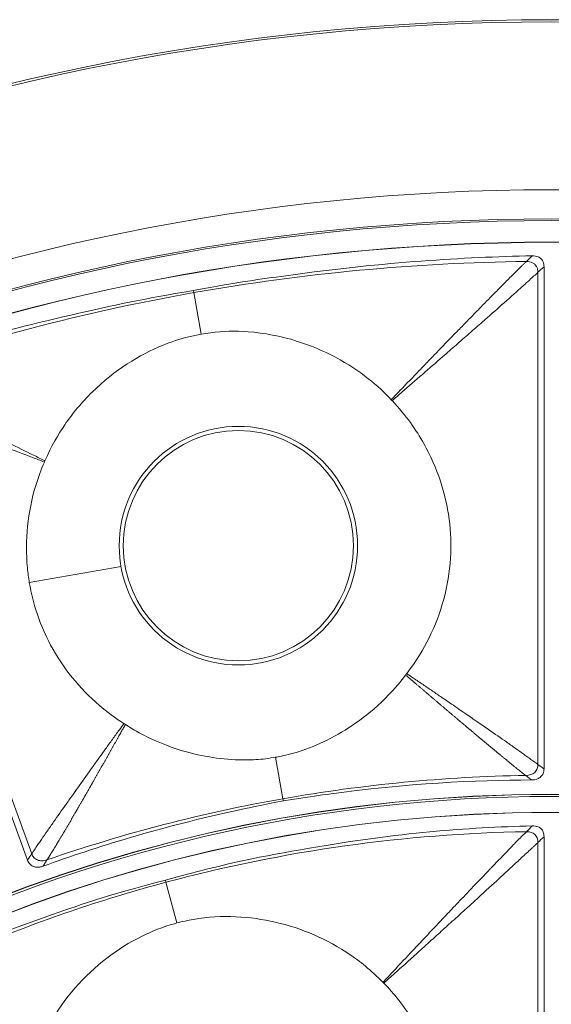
# Model space of a CAD drawing. Header units: inches. Extents: x -2.8 to 15.2, y -6.6 to 17.6.
# Tile 30 of 83: x 10.9 to 11.7, y -1.1 to 0.4. Entities that reach past the tile are written whole.
import ezdxf

# ---------------------------------------------------------------- set-up
doc = ezdxf.new("R2010")
doc.units = ezdxf.units.IN
doc.header["$MEASUREMENT"] = 0
doc.layers.add('Visible (ANSI)', color=7, linetype='Continuous', lineweight=18)
doc.layers.add('Visible Narrow (ANSI)', color=7, linetype='Continuous', lineweight=18)

msp = doc.modelspace()

# ---------------------------------------------------------------- linework, layer by layer
at = {"layer": 'Visible (ANSI)'}
for p, q in [((11.6704, -0.7056), (11.6704, 0.0678)), ((10.8742, -0.846), (10.6097, -0.1192)), ((10.9322, -0.7997), (10.9322, -0.7997)), ((10.8968, -0.8126), (10.8968, -0.8126)), ((11.6704, -1.583), (11.6704, -0.8099))]:
    msp.add_line(p, q, dxfattribs=at)
for centre, radius in [((11.6816, -3.0972), 3.5453), ((11.6816, -3.0972), 3.542), ((11.6816, -3.0972), 3.2835), ((11.6816, -3.0972), 3.2386), ((11.6816, -3.0972), 3.2359), ((11.6816, -3.0972), 3.2028), ((11.6816, -3.0972), 3.2025), ((11.1993, -0.3618), 0.1774), ((11.6816, -3.0972), 2.3526), ((11.6816, -3.0972), 2.3524), ((11.6816, -3.0972), 2.3248), ((11.6816, -3.0972), 2.3246)]:
    msp.add_circle(centre, radius, dxfattribs=at)
for centre, radius, start, end in [((11.6816, -3.0936), 3.1334, 90.76987177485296, 90.76988329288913), ((11.6816, -3.0972), 2.3492, 63.61, 116.39), ((11.6809, -3.095), 2.4406, 107.3744953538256, 107.3745095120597)]:
    msp.add_arc(centre, radius, start, end, dxfattribs=at)
for points, knots in [([(11.13, 0.0312), (11.2043, 0.0447), (11.2315, 0.0483), (11.4313, 0.0758), (11.5434, 0.0819), (11.6524, 0.0846)], [-1.338146, -1.338146, -1.338146, -1.338146, -1.11879, -1.11879, -0.269404, -0.269404, -0.269404, -0.269404]), ([(11.6524, 0.0846), (11.654, 0.0846), (11.6556, 0.0845), (11.6586, 0.084), (11.6601, 0.0835), (11.6632, 0.0822), (11.6647, 0.0811), (11.6674, 0.0784), (11.6684, 0.0768), (11.67, 0.0728), (11.6704, 0.0703), (11.6704, 0.0678)], [-0.07138167, -0.07138167, -0.07138167, -0.07138167, -0.05926609, -0.05926609, -0.04766803, -0.04766803, -0.03348595, -0.03348595, -0.01869619, -0.01869619, 0, 0, 0, 0]), ([(10.6209, -0.0973), (10.7138, -0.066), (10.8056, -0.0379), (11.0091, 0.009), (11.0513, 0.0178), (11.13, 0.0312)], [-6.768674, -6.768674, -6.768674, -6.768674, -4.297087, -4.297087, -3.056468, -3.056468, -3.056468, -3.056468]), ([(11.1419, -0.0361), (11.1355, -0.0372), (11.1289, -0.0386), (11.1088, -0.0435), (11.0953, -0.048), (11.0474, -0.0676), (11.0087, -0.091), (10.9582, -0.1407), (10.9441, -0.1576), (10.9219, -0.19), (10.9109, -0.2085), (10.9011, -0.2311)], [0.3336366, 0.3336366, 0.3336366, 0.3336366, 0.3690621, 0.3690621, 0.4517727, 0.4517727, 0.6653029, 0.6653029, 0.7609003, 0.7609003, 0.836152, 0.836152, 0.836152, 0.836152]), ([(11.4348, -0.137), (11.4155, -0.1165), (11.3874, -0.0921), (11.3298, -0.0615), (11.3097, -0.0532), (11.2647, -0.0392), (11.2394, -0.0343), (11.1948, -0.031), (11.1757, -0.0315), (11.1516, -0.0345), (11.1468, -0.0352), (11.1419, -0.0361)], [0.721035, 0.721035, 0.721035, 0.721035, 1.0196794, 1.0196794, 1.168255, 1.168255, 1.3434909, 1.3434909, 1.4781824, 1.4781824, 1.5102401, 1.5102401, 1.5102401, 1.5102401]), ([(11.4363, -0.1385), (11.4362, -0.1384), (11.4361, -0.1383), (11.4356, -0.1378), (11.4352, -0.1374), (11.4348, -0.137)], [0.205193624, 0.205193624, 0.205193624, 0.205193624, 0.206318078, 0.206318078, 0.210949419, 0.210949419, 0.210949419, 0.210949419]), ([(11.4588, -0.5588), (11.4735, -0.5397), (11.4847, -0.5209), (11.5121, -0.4657), (11.5236, -0.4238), (11.5287, -0.3407), (11.5233, -0.3006), (11.504, -0.2424), (11.4954, -0.223), (11.4736, -0.1841), (11.4577, -0.1611), (11.4363, -0.1385)], [0.4775181, 0.4775181, 0.4775181, 0.4775181, 0.571479, 0.571479, 0.7834136, 0.7834136, 0.9829722, 0.9829722, 1.0877717, 1.0877717, 1.2039733, 1.2039733, 1.2039733, 1.2039733]), ([(10.9003, -0.233), (10.8951, -0.2448), (10.8907, -0.2569), (10.8745, -0.3101), (10.87, -0.3534), (10.8748, -0.4035), (10.8758, -0.4111), (10.877, -0.4186)], [0.8370645, 0.8370645, 0.8370645, 0.8370645, 1.0320565, 1.0320565, 1.6885693, 1.6885693, 1.8060057, 1.8060057, 1.8060057, 1.8060057]), ([(10.877, -0.4186), (10.8827, -0.4522), (10.8937, -0.4846), (10.9289, -0.5502), (10.9546, -0.5817), (10.9969, -0.6179), (11.0096, -0.6273), (11.0228, -0.6357)], [1.806006, 1.806006, 1.806006, 1.806006, 2.33096, 2.33096, 2.944596, 2.944596, 3.181959, 3.181959, 3.181959, 3.181959]), ([(11.2567, -0.6875), (11.2606, -0.6868), (11.2691, -0.6854), (11.296, -0.6782), (11.3112, -0.6727), (11.335, -0.6618), (11.3441, -0.6571), (11.3811, -0.636), (11.4129, -0.6126), (11.4474, -0.5733), (11.4525, -0.5671), (11.4572, -0.5609)], [0.4840466, 0.4840466, 0.4840466, 0.4840466, 0.5090512, 0.5090512, 0.5438831, 0.5438831, 0.5658065, 0.5658065, 0.6361829, 0.6361829, 0.6497439, 0.6497439, 0.6497439, 0.6497439]), ([(11.0228, -0.6357), (11.0235, -0.6361), (11.0242, -0.6366), (11.025, -0.6371), (11.025, -0.6371), (11.0251, -0.6371)], [0.24237317, 0.24237317, 0.24237317, 0.24237317, 0.25467927, 0.25467927, 0.25554572, 0.25554572, 0.25554572, 0.25554572]), ([(11.0251, -0.6371), (11.037, -0.6448), (11.0482, -0.651), (11.0779, -0.6656), (11.0982, -0.6734), (11.1503, -0.6879), (11.1816, -0.6921), (11.2211, -0.6917), (11.2313, -0.6911), (11.247, -0.6892), (11.2521, -0.6883), (11.2567, -0.6875)], [0.6303659, 0.6303659, 0.6303659, 0.6303659, 0.6905709, 0.6905709, 0.8060698, 0.8060698, 0.9785377, 0.9785377, 1.040405, 1.040405, 1.0737627, 1.0737627, 1.0737627, 1.0737627]), ([(11.6704, -0.7056), (11.6704, -0.7068), (11.6703, -0.708), (11.6698, -0.7104), (11.6695, -0.7116), (11.6682, -0.7145), (11.6671, -0.7161), (11.6641, -0.719), (11.6622, -0.7202), (11.6575, -0.722), (11.6545, -0.7226), (11.6512, -0.7226)], [-0.08431808, -0.08431808, -0.08431808, -0.08431808, -0.07336309, -0.07336309, -0.06261102, -0.06261102, -0.04507429, -0.04507429, -0.02527359, -0.02527359, 0, 0, 0, 0]), ([(11.6512, -0.7226), (11.5632, -0.7229), (11.4627, -0.7273), (11.3191, -0.747), (11.3056, -0.7487), (11.2686, -0.7548)], [-13.567321, -13.567321, -13.567321, -13.567321, -4.529822, -4.529822, -3.431157, -3.431157, -3.431157, -3.431157]), ([(11.2686, -0.7548), (11.2359, -0.761), (11.2202, -0.7643), (11.0769, -0.7953), (10.9809, -0.8256), (10.8981, -0.8554)], [-0.8944756, -0.8944756, -0.8944756, -0.8944756, -0.8113355, -0.8113355, -0.1875168, -0.1875168, -0.1875168, -0.1875168]), ([(11.0867, -0.8768), (11.1897, -0.8487), (11.2323, -0.8408), (11.448, -0.8035), (11.5494, -0.7961), (11.6526, -0.7932)], [-1.592975, -1.592975, -1.592975, -1.592975, -1.134329, -1.134329, -0.299234, -0.299234, -0.299234, -0.299234]), ([(11.6526, -0.7932), (11.6541, -0.7931), (11.6557, -0.7932), (11.6587, -0.7938), (11.6602, -0.7942), (11.6632, -0.7955), (11.6647, -0.7965), (11.6674, -0.7992), (11.6684, -0.8008), (11.67, -0.8049), (11.6704, -0.8074), (11.6704, -0.8099)], [-0.07102525, -0.07102525, -0.07102525, -0.07102525, -0.05905809, -0.05905809, -0.04761269, -0.04761269, -0.03359959, -0.03359959, -0.01886593, -0.01886593, 0, 0, 0, 0]), ([(10.8981, -0.8554), (10.8965, -0.856), (10.8948, -0.8564), (10.8915, -0.8569), (10.8899, -0.857), (10.8863, -0.8568), (10.8843, -0.8563), (10.8807, -0.8546), (10.8791, -0.8534), (10.8762, -0.8502), (10.875, -0.8482), (10.8742, -0.846)], [-0.0739186, -0.0739186, -0.0739186, -0.0739186, -0.06095445, -0.06095445, -0.0484905, -0.0484905, -0.03306529, -0.03306529, -0.01779413, -0.01779413, 0, 0, 0, 0]), ([(10.5548, -1.0873), (10.649, -1.0364), (10.7457, -0.9898), (10.9571, -0.9137), (10.9975, -0.9003), (11.0867, -0.8768)], [-7.616264, -7.616264, -7.616264, -7.616264, -4.762978, -4.762978, -3.300772, -3.300772, -3.300772, -3.300772]), ([(11.4221, -1.0341), (11.4037, -1.0152), (11.3857, -1.0014), (11.3364, -0.9678), (11.2972, -0.9509), (11.2179, -0.9327), (11.1744, -0.9295), (11.1214, -0.9387), (11.1127, -0.9406), (11.1044, -0.9428)], [0.766434, 0.766434, 0.766434, 0.766434, 1.082655, 1.082655, 1.854629, 1.854629, 2.574472, 2.574472, 2.712146, 2.712146, 2.712146, 2.712146]), ([(11.1044, -0.9428), (11.1031, -0.9432), (11.1019, -0.9435), (11.083, -0.9488), (11.0662, -0.9554), (11.0133, -0.9816), (10.9778, -1.0086), (10.9184, -1.0763), (10.8959, -1.1151), (10.8792, -1.165), (10.8769, -1.1728), (10.8748, -1.1807)], [0.640134, 0.640134, 0.640134, 0.640134, 0.65681, 0.65681, 0.886695, 0.886695, 1.403125, 1.403125, 1.906514, 1.906514, 1.998562, 1.998562, 1.998562, 1.998562]), ([(11.4574, -1.4485), (11.4729, -1.4265), (11.484, -1.4051), (11.5085, -1.3469), (11.5172, -1.3048), (11.5172, -1.2187), (11.5081, -1.1789), (11.4905, -1.1346), (11.4861, -1.1249), (11.4714, -1.0963), (11.4597, -1.0782), (11.4392, -1.0524), (11.4316, -1.0437), (11.4234, -1.0354)], [0.65832, 0.65832, 0.65832, 0.65832, 0.923924, 0.923924, 1.474283, 1.474283, 2.034449, 2.034449, 2.195295, 2.195295, 2.519827, 2.519827, 2.693161, 2.693161, 2.693161, 2.693161])]:
    msp.add_open_spline(points, degree=3, knots=knots, dxfattribs=at)
for points in [[(10.9011, -0.2311), (10.9008, -0.2317), (10.9005, -0.2324), (10.9003, -0.233)], [(11.4572, -0.5609), (11.4577, -0.5602), (11.4583, -0.5595), (11.4588, -0.5588)], [(11.4234, -1.0354), (11.423, -1.035), (11.4226, -1.0345), (11.4221, -1.0341)]]:
    msp.add_open_spline(points, degree=3, dxfattribs=at)
at = {"layer": 'Visible Narrow (ANSI)'}
for p, q in [((11.661, -0.6986), (11.661, 0.0591)), ((11.13, 0.0312), (11.1306, 0.0279)), ((11.1419, -0.0361), (11.1306, 0.0279)), ((10.8807, -0.8362), (10.6215, -0.1242)), ((10.877, -0.4186), (11.0184, -0.3937)), ((11.2567, -0.6875), (11.268, -0.7515)), ((11.268, -0.7515), (11.2686, -0.7548)), ((11.661, -1.5766), (11.661, -0.8189)), ((11.0867, -0.8768), (11.0876, -0.8801)), ((11.1044, -0.9428), (11.0876, -0.8801))]:
    msp.add_line(p, q, dxfattribs=at)
msp.add_circle((11.1993, -0.3618), 0.1837, dxfattribs=at)
for centre, major_axis, ratio, start_param, end_param in [((11.5383, -1.5187), (-2.2397, -0.2033), 0.706229, 4.601604, 4.831061), ((11.7946, -3.5289), (-0.9165, 3.5015), 0.936227, 6.206902, 6.358995), ((11.5728, -1.9124), (-1.6809, -0.1544), 0.706246, 4.606434, 4.829535), ((11.3787, -1.9466), (-1.6324, -0.4298), 0.706247, 4.595243, 4.818344), ((11.5271, -1.9628), (-1.6165, -0.2202), 0.705125, 4.5449, 4.890681)]:
    msp.add_ellipse(centre, major_axis=major_axis, ratio=ratio, start_param=start_param, end_param=end_param, dxfattribs=at)
for points, knots in [([(11.6433, 0.0758), (11.643, 0.0756), (11.6428, 0.0754), (11.6425, 0.0752), (11.642, 0.0747), (11.6415, 0.0742), (11.641, 0.0737), (11.6399, 0.0727), (11.6389, 0.0717), (11.6378, 0.0706), (11.6367, 0.0696), (11.6356, 0.0686), (11.6346, 0.0675), (11.6324, 0.0654), (11.6302, 0.0632), (11.628, 0.061), (11.6258, 0.0588), (11.6236, 0.0566), (11.6213, 0.0543), (11.6168, 0.0498), (11.6122, 0.0453), (11.6076, 0.0406), (11.6031, 0.0361), (11.5986, 0.0315), (11.594, 0.0269), (11.5939, 0.0268), (11.5937, 0.0266), (11.5936, 0.0265), (11.5852, 0.018), (11.5785, 0.0112), (11.5704, 0.0029), (11.5687, 0.0012), (11.567, -0.0006), (11.5652, -0.0024), (11.5584, -0.0094), (11.5512, -0.0168), (11.5435, -0.0246), (11.541, -0.0271), (11.5387, -0.0296), (11.5364, -0.0319), (11.5261, -0.0425), (11.5171, -0.0518), (11.5079, -0.0613), (11.5077, -0.0615), (11.5075, -0.0617), (11.5073, -0.0619), (11.5024, -0.0669), (11.4976, -0.0719), (11.4925, -0.0772), (11.4877, -0.0821), (11.4828, -0.0872), (11.4779, -0.0923), (11.4683, -0.1023), (11.4584, -0.1125), (11.4483, -0.123), (11.4439, -0.1276), (11.4394, -0.1323), (11.4348, -0.137)], [0, 0, 0, 0, 0.003972, 0.003972, 0.003972, 0.012526, 0.012526, 0.012526, 0.029634, 0.029634, 0.029634, 0.046743, 0.046743, 0.046743, 0.080961, 0.080961, 0.080961, 0.11518, 0.11518, 0.11518, 0.183624, 0.183624, 0.183624, 0.25, 0.25, 0.25, 0.252081, 0.252081, 0.252081, 0.375, 0.375, 0.375, 0.400483, 0.400483, 0.400483, 0.5, 0.5, 0.5, 0.531519, 0.531519, 0.531519, 0.672357, 0.672357, 0.672357, 0.675791, 0.675791, 0.675791, 0.75, 0.75, 0.75, 0.820628, 0.820628, 0.820628, 0.957962, 0.957962, 0.957962, 1.018457, 1.018457, 1.018457, 1.018457]), ([(11.661, 0.0591), (11.661, 0.0593), (11.661, 0.0594), (11.661, 0.0596), (11.6609, 0.0615), (11.6607, 0.0632), (11.6602, 0.0648), (11.6598, 0.0663), (11.6592, 0.0676), (11.6584, 0.0688), (11.6578, 0.0698), (11.6571, 0.0707), (11.6563, 0.0714), (11.6558, 0.0719), (11.6553, 0.0723), (11.6547, 0.0727), (11.6535, 0.0735), (11.6522, 0.0742), (11.6508, 0.0747), (11.6506, 0.0748), (11.6505, 0.0748), (11.6503, 0.0749), (11.6489, 0.0753), (11.6473, 0.0756), (11.6456, 0.0758), (11.6448, 0.0758), (11.6441, 0.0758), (11.6433, 0.0758)], [0, 0, 0, 0, 0.0152637, 0.0152637, 0.0152637, 0.1944549, 0.1944549, 0.1944549, 0.3647437, 0.3647437, 0.3647437, 0.5, 0.5, 0.5, 0.5798857, 0.5798857, 0.5798857, 0.7495957, 0.7495957, 0.7495957, 0.7670679, 0.7670679, 0.7670679, 0.9283902, 0.9283902, 0.9283902, 0.9999997, 0.9999997, 0.9999997, 0.9999997]), ([(11.661, 0.0591), (11.6572, 0.0556), (11.6528, 0.0516), (11.6479, 0.0472), (11.6437, 0.0433), (11.639, 0.0391), (11.634, 0.0346), (11.6253, 0.0268), (11.6157, 0.0182), (11.605, 0.0088), (11.5958, 0.0007), (11.5859, -0.0081), (11.5752, -0.0174), (11.5687, -0.0231), (11.5619, -0.0291), (11.5549, -0.0352), (11.5513, -0.0384), (11.548, -0.0413), (11.5449, -0.044), (11.5377, -0.0503), (11.5316, -0.0556), (11.5248, -0.0616), (11.5212, -0.0647), (11.5176, -0.0678), (11.5141, -0.0708), (11.5036, -0.08), (11.4932, -0.0891), (11.483, -0.098), (11.4722, -0.1073), (11.4617, -0.1164), (11.4514, -0.1254), (11.4463, -0.1298), (11.4413, -0.1341), (11.4363, -0.1385)], [0, 0, 0, 0, 0.089255, 0.089255, 0.089255, 0.16843, 0.16843, 0.16843, 0.306634, 0.306634, 0.306634, 0.426691, 0.426691, 0.426691, 0.5, 0.5, 0.5, 0.537815, 0.537815, 0.537815, 0.625, 0.625, 0.625, 0.670667, 0.670667, 0.670667, 0.807375, 0.807375, 0.807375, 0.950764, 0.950764, 0.950764, 1.021053, 1.021053, 1.021053, 1.021053]), ([(10.6325, -0.1024), (10.6328, -0.1025), (10.6331, -0.1027), (10.6334, -0.1028), (10.634, -0.1031), (10.6347, -0.1033), (10.6354, -0.1036), (10.6366, -0.1042), (10.638, -0.1048), (10.6394, -0.1054), (10.6407, -0.106), (10.6421, -0.1066), (10.6435, -0.1072), (10.6461, -0.1084), (10.6489, -0.1097), (10.6519, -0.1111), (10.6546, -0.1123), (10.6574, -0.1137), (10.6605, -0.1151), (10.6658, -0.1176), (10.6717, -0.1203), (10.678, -0.1233), (10.6837, -0.1259), (10.6897, -0.1287), (10.696, -0.1317), (10.7071, -0.137), (10.7193, -0.1428), (10.7326, -0.1491), (10.738, -0.1517), (10.7435, -0.1544), (10.7493, -0.1572), (10.7558, -0.1604), (10.7627, -0.1637), (10.7697, -0.1671), (10.7703, -0.1674), (10.771, -0.1677), (10.7716, -0.168), (10.7793, -0.1717), (10.7884, -0.1761), (10.7942, -0.1789), (10.7983, -0.1809), (10.8024, -0.1829), (10.8065, -0.1849), (10.8068, -0.1851), (10.8071, -0.1852), (10.8074, -0.1854), (10.8145, -0.1888), (10.8216, -0.1923), (10.8287, -0.1957), (10.8343, -0.1984), (10.8398, -0.2011), (10.8454, -0.2038), (10.8583, -0.2101), (10.871, -0.2164), (10.8836, -0.2226), (10.8895, -0.2254), (10.8953, -0.2283), (10.9011, -0.2311)], [0, 0, 0, 0, 0.00733, 0.00733, 0.00733, 0.022644, 0.022644, 0.022644, 0.05159, 0.05159, 0.05159, 0.078656, 0.078656, 0.078656, 0.128368, 0.128368, 0.128368, 0.173531, 0.173531, 0.173531, 0.254111, 0.254111, 0.254111, 0.32542, 0.32542, 0.32542, 0.449699, 0.449699, 0.449699, 0.5, 0.5, 0.5, 0.557536, 0.557536, 0.557536, 0.5625, 0.5625, 0.5625, 0.625, 0.625, 0.625, 0.669285, 0.669285, 0.669285, 0.672595, 0.672595, 0.672595, 0.75, 0.75, 0.75, 0.811275, 0.811275, 0.811275, 0.954154, 0.954154, 0.954154, 1.020354, 1.020354, 1.020354, 1.020354]), ([(10.6215, -0.1242), (10.6221, -0.1244), (10.6227, -0.1247), (10.6233, -0.1249), (10.624, -0.1252), (10.6246, -0.1255), (10.6253, -0.1257), (10.6267, -0.1263), (10.628, -0.1269), (10.6294, -0.1274), (10.6308, -0.128), (10.6322, -0.1286), (10.6336, -0.1291), (10.6364, -0.1303), (10.6393, -0.1314), (10.6422, -0.1326), (10.6451, -0.1338), (10.6481, -0.135), (10.651, -0.1362), (10.6517, -0.1365), (10.6523, -0.1367), (10.6529, -0.137), (10.6584, -0.1392), (10.6587, -0.1393), (10.6634, -0.1412), (10.665, -0.1419), (10.6669, -0.1426), (10.6691, -0.1435), (10.673, -0.145), (10.6777, -0.1469), (10.6833, -0.1491), (10.6848, -0.1497), (10.6862, -0.1503), (10.6876, -0.1508), (10.702, -0.1565), (10.7096, -0.1594), (10.72, -0.1635), (10.7218, -0.1642), (10.7236, -0.1649), (10.7253, -0.1656), (10.7351, -0.1694), (10.7452, -0.1733), (10.7556, -0.1774), (10.7584, -0.1785), (10.7612, -0.1795), (10.7638, -0.1805), (10.7781, -0.1861), (10.7901, -0.1907), (10.8029, -0.1956), (10.8085, -0.1978), (10.8142, -0.2), (10.8203, -0.2023), (10.8274, -0.2051), (10.8348, -0.2079), (10.8423, -0.2108), (10.855, -0.2157), (10.8683, -0.2207), (10.8821, -0.226), (10.8881, -0.2283), (10.8942, -0.2307), (10.9003, -0.233)], [0, 0, 0, 0, 0.007567, 0.007567, 0.007567, 0.016045, 0.016045, 0.016045, 0.033001, 0.033001, 0.033001, 0.049956, 0.049956, 0.049956, 0.083864, 0.083864, 0.083864, 0.11777, 0.11777, 0.11777, 0.125, 0.125, 0.125, 0.1875, 0.1875, 0.1875, 0.20964, 0.20964, 0.20964, 0.25, 0.25, 0.25, 0.26079, 0.26079, 0.26079, 0.375, 0.375, 0.375, 0.394266, 0.394266, 0.394266, 0.5, 0.5, 0.5, 0.528693, 0.528693, 0.528693, 0.682649, 0.682649, 0.682649, 0.75, 0.75, 0.75, 0.828673, 0.828673, 0.828673, 0.960573, 0.960573, 0.960573, 1.017201, 1.017201, 1.017201, 1.017201]), ([(11.4572, -0.5609), (11.4582, -0.5618), (11.4593, -0.5627), (11.4603, -0.5636), (11.4606, -0.5639), (11.4609, -0.5641), (11.4612, -0.5644), (11.4614, -0.5646), (11.4617, -0.5648), (11.462, -0.5651), (11.4626, -0.5656), (11.4631, -0.566), (11.4637, -0.5665), (11.4642, -0.567), (11.4648, -0.5675), (11.4654, -0.568), (11.4656, -0.5682), (11.4659, -0.5684), (11.4662, -0.5687), (11.4665, -0.5689), (11.4668, -0.5692), (11.467, -0.5694), (11.4679, -0.5701), (11.4687, -0.5708), (11.4695, -0.5715), (11.4698, -0.5718), (11.4701, -0.572), (11.4704, -0.5723), (11.4707, -0.5725), (11.4709, -0.5727), (11.4712, -0.573), (11.472, -0.5737), (11.4729, -0.5744), (11.4737, -0.5751), (11.4743, -0.5756), (11.4748, -0.5761), (11.4754, -0.5765), (11.4759, -0.577), (11.4765, -0.5775), (11.477, -0.578), (11.4781, -0.5789), (11.4792, -0.5798), (11.4804, -0.5808), (11.4809, -0.5813), (11.4815, -0.5817), (11.482, -0.5822), (11.4826, -0.5827), (11.4831, -0.5832), (11.4837, -0.5836), (11.4848, -0.5846), (11.4859, -0.5855), (11.487, -0.5864), (11.4875, -0.5869), (11.4881, -0.5874), (11.4886, -0.5879), (11.4892, -0.5883), (11.4897, -0.5888), (11.4903, -0.5893), (11.4908, -0.5897), (11.4914, -0.5902), (11.4919, -0.5907), (11.4925, -0.5911), (11.493, -0.5916), (11.4936, -0.5921), (11.4941, -0.5925), (11.4946, -0.593), (11.4952, -0.5935), (11.4957, -0.5939), (11.4963, -0.5944), (11.4968, -0.5949), (11.4974, -0.5953), (11.4979, -0.5958), (11.4985, -0.5963), (11.499, -0.5967), (11.4996, -0.5972), (11.5001, -0.5977), (11.5012, -0.5986), (11.5023, -0.5995), (11.5034, -0.6004), (11.5039, -0.6009), (11.5045, -0.6014), (11.505, -0.6018), (11.5055, -0.6023), (11.5061, -0.6027), (11.5066, -0.6032), (11.5072, -0.6037), (11.5077, -0.6041), (11.5083, -0.6046), (11.5088, -0.605), (11.5093, -0.6055), (11.5099, -0.606), (11.5104, -0.6064), (11.511, -0.6069), (11.5115, -0.6073), (11.5121, -0.6078), (11.5126, -0.6083), (11.5131, -0.6087), (11.5153, -0.6105), (11.5174, -0.6124), (11.5196, -0.6142), (11.5201, -0.6147), (11.5207, -0.6151), (11.5212, -0.6156), (11.5218, -0.616), (11.5223, -0.6165), (11.5228, -0.6169), (11.5234, -0.6174), (11.5239, -0.6179), (11.5244, -0.6183), (11.525, -0.6188), (11.5255, -0.6192), (11.526, -0.6197), (11.5266, -0.6201), (11.5271, -0.6206), (11.5277, -0.621), (11.5282, -0.6215), (11.5287, -0.6219), (11.5293, -0.6224), (11.5303, -0.6233), (11.5314, -0.6242), (11.5325, -0.6251), (11.5327, -0.6253), (11.533, -0.6255), (11.5333, -0.6258), (11.5335, -0.626), (11.5338, -0.6262), (11.5341, -0.6264), (11.5346, -0.6269), (11.5351, -0.6273), (11.5357, -0.6278), (11.5361, -0.6281), (11.5365, -0.6285), (11.5369, -0.6288), (11.537, -0.6289), (11.5371, -0.629), (11.5373, -0.6291), (11.5374, -0.6293), (11.5375, -0.6294), (11.5377, -0.6295), (11.5381, -0.6298), (11.5385, -0.6301), (11.5388, -0.6305), (11.5394, -0.6309), (11.5399, -0.6314), (11.5404, -0.6318), (11.5407, -0.6321), (11.541, -0.6323), (11.5412, -0.6325), (11.5415, -0.6327), (11.5418, -0.6329), (11.542, -0.6332), (11.5426, -0.6336), (11.5431, -0.6341), (11.5436, -0.6345), (11.544, -0.6348), (11.5444, -0.6352), (11.5448, -0.6355), (11.5449, -0.6356), (11.545, -0.6357), (11.5451, -0.6358), (11.5453, -0.6359), (11.5454, -0.636), (11.5456, -0.6362), (11.546, -0.6365), (11.5464, -0.6369), (11.5468, -0.6372), (11.5473, -0.6376), (11.5479, -0.6381), (11.5484, -0.6385), (11.5486, -0.6387), (11.5489, -0.639), (11.5492, -0.6392), (11.5494, -0.6394), (11.5497, -0.6396), (11.55, -0.6399), (11.5505, -0.6403), (11.551, -0.6407), (11.5515, -0.6412), (11.5519, -0.6415), (11.5523, -0.6418), (11.5527, -0.6422), (11.5529, -0.6423), (11.553, -0.6424), (11.5531, -0.6425), (11.5533, -0.6426), (11.5534, -0.6427), (11.5535, -0.6428), (11.5539, -0.6432), (11.5543, -0.6435), (11.5547, -0.6438), (11.5552, -0.6443), (11.5558, -0.6447), (11.5563, -0.6452), (11.5565, -0.6453), (11.5567, -0.6455), (11.5569, -0.6456), (11.5572, -0.6459), (11.5575, -0.6462), (11.5579, -0.6465), (11.5589, -0.6474), (11.56, -0.6483), (11.561, -0.6491), (11.5615, -0.6496), (11.562, -0.65), (11.5626, -0.6504), (11.5631, -0.6509), (11.5636, -0.6513), (11.5641, -0.6518), (11.5647, -0.6522), (11.5652, -0.6526), (11.5657, -0.6531), (11.5662, -0.6535), (11.5667, -0.6539), (11.5673, -0.6544), (11.5683, -0.6553), (11.5694, -0.6561), (11.5704, -0.657), (11.5712, -0.6576), (11.5719, -0.6583), (11.5727, -0.6589), (11.573, -0.6592), (11.5732, -0.6594), (11.5735, -0.6596), (11.5738, -0.6598), (11.574, -0.66), (11.5743, -0.6602), (11.5751, -0.6609), (11.5758, -0.6615), (11.5766, -0.6622), (11.5771, -0.6626), (11.5776, -0.6631), (11.5782, -0.6635), (11.5787, -0.664), (11.5793, -0.6645), (11.5799, -0.6649), (11.5803, -0.6653), (11.5808, -0.6657), (11.5813, -0.6661), (11.5818, -0.6665), (11.5823, -0.6669), (11.5828, -0.6674), (11.5833, -0.6678), (11.5838, -0.6682), (11.5843, -0.6686), (11.5849, -0.6691), (11.5854, -0.6695), (11.5859, -0.6699), (11.5869, -0.6708), (11.5879, -0.6716), (11.589, -0.6725), (11.5895, -0.6729), (11.59, -0.6733), (11.5905, -0.6738), (11.591, -0.6742), (11.5915, -0.6746), (11.592, -0.675), (11.5925, -0.6755), (11.593, -0.6759), (11.5936, -0.6763), (11.5941, -0.6767), (11.5946, -0.6772), (11.5951, -0.6776), (11.5956, -0.678), (11.5961, -0.6784), (11.5966, -0.6788), (11.5971, -0.6793), (11.5976, -0.6797), (11.5981, -0.6801), (11.5986, -0.6805), (11.5992, -0.6809), (11.5997, -0.6814), (11.6002, -0.6818), (11.6007, -0.6822), (11.6012, -0.6826), (11.6013, -0.6827), (11.6014, -0.6828), (11.6015, -0.6829), (11.6025, -0.6837), (11.6034, -0.6844), (11.6042, -0.6851), (11.6048, -0.6856), (11.6053, -0.686), (11.6058, -0.6864), (11.6063, -0.6868), (11.6068, -0.6872), (11.6073, -0.6876), (11.6078, -0.688), (11.6083, -0.6885), (11.6088, -0.6889), (11.6093, -0.6893), (11.6098, -0.6897), (11.6103, -0.6901), (11.6108, -0.6905), (11.6113, -0.6909), (11.6118, -0.6913), (11.6122, -0.6916), (11.6125, -0.6919), (11.6129, -0.6922), (11.613, -0.6923), (11.6132, -0.6925), (11.6133, -0.6926), (11.6141, -0.6932), (11.6148, -0.6938), (11.6155, -0.6944), (11.6158, -0.6946), (11.616, -0.6948), (11.6163, -0.695), (11.6165, -0.6952), (11.6168, -0.6954), (11.617, -0.6956), (11.6177, -0.6962), (11.6184, -0.6968), (11.6193, -0.6974), (11.6195, -0.6976), (11.6197, -0.6978), (11.62, -0.698), (11.6202, -0.6982), (11.6205, -0.6984), (11.6207, -0.6986), (11.6212, -0.699), (11.6217, -0.6994), (11.6222, -0.6998), (11.6226, -0.7002), (11.6231, -0.7005), (11.6235, -0.7009), (11.6238, -0.7011), (11.6241, -0.7014), (11.6244, -0.7016), (11.6247, -0.7018), (11.6249, -0.702), (11.6251, -0.7022), (11.6273, -0.7039), (11.6292, -0.7055), (11.631, -0.7069), (11.6312, -0.7071), (11.6314, -0.7073), (11.6317, -0.7074), (11.6319, -0.7076), (11.6322, -0.7078), (11.6324, -0.708), (11.6329, -0.7084), (11.6334, -0.7088), (11.6338, -0.7091), (11.6342, -0.7094), (11.6345, -0.7097), (11.6349, -0.71), (11.635, -0.7101), (11.6351, -0.7102), (11.6352, -0.7103), (11.6354, -0.7104), (11.6355, -0.7104), (11.6356, -0.7105), (11.636, -0.7108), (11.6363, -0.7111), (11.6366, -0.7114), (11.6395, -0.7136), (11.6413, -0.715), (11.6421, -0.7156)], [-0.025089, -0.025089, -0.025089, -0.025089, -0.00702, -0.00702, -0.00702, -0.00216, -0.00216, -0.00216, 0.002697, 0.002697, 0.002697, 0.012366, 0.012366, 0.012366, 0.02197, 0.02197, 0.02197, 0.026749, 0.026749, 0.026749, 0.031512, 0.031512, 0.031512, 0.045713, 0.045713, 0.045713, 0.050418, 0.050418, 0.050418, 0.055108, 0.055108, 0.055108, 0.069097, 0.069097, 0.069097, 0.078356, 0.078356, 0.078356, 0.087563, 0.087563, 0.087563, 0.105829, 0.105829, 0.105829, 0.11489, 0.11489, 0.11489, 0.123905, 0.123905, 0.123905, 0.141802, 0.141802, 0.141802, 0.150686, 0.150686, 0.150686, 0.15953, 0.15953, 0.15953, 0.168333, 0.168333, 0.168333, 0.177097, 0.177097, 0.177097, 0.185824, 0.185824, 0.185824, 0.194513, 0.194513, 0.194513, 0.203167, 0.203167, 0.203167, 0.211786, 0.211786, 0.211786, 0.228922, 0.228922, 0.228922, 0.237441, 0.237441, 0.237441, 0.245928, 0.245928, 0.245928, 0.254385, 0.254385, 0.254385, 0.262813, 0.262813, 0.262813, 0.27121, 0.27121, 0.27121, 0.27958, 0.27958, 0.27958, 0.312789, 0.312789, 0.312789, 0.321028, 0.321028, 0.321028, 0.329242, 0.329242, 0.329242, 0.337432, 0.337432, 0.337432, 0.3456, 0.3456, 0.3456, 0.353745, 0.353745, 0.353745, 0.361868, 0.361868, 0.361868, 0.378051, 0.378051, 0.378051, 0.382084, 0.382084, 0.382084, 0.386112, 0.386112, 0.386112, 0.394153, 0.394153, 0.394153, 0.400171, 0.400171, 0.400171, 0.402175, 0.402175, 0.402175, 0.404178, 0.404178, 0.404178, 0.410179, 0.410179, 0.410179, 0.418164, 0.418164, 0.418164, 0.42215, 0.42215, 0.42215, 0.426132, 0.426132, 0.426132, 0.434082, 0.434082, 0.434082, 0.440034, 0.440034, 0.440034, 0.441521, 0.441521, 0.441521, 0.443997, 0.443997, 0.443997, 0.449934, 0.449934, 0.449934, 0.457836, 0.457836, 0.457836, 0.461781, 0.461781, 0.461781, 0.465722, 0.465722, 0.465722, 0.473594, 0.473594, 0.473594, 0.479488, 0.479488, 0.479488, 0.481451, 0.481451, 0.481451, 0.483413, 0.483413, 0.483413, 0.489294, 0.489294, 0.489294, 0.497124, 0.497124, 0.497124, 0.5, 0.5, 0.5, 0.504958, 0.504958, 0.504958, 0.520846, 0.520846, 0.520846, 0.528912, 0.528912, 0.528912, 0.537061, 0.537061, 0.537061, 0.545298, 0.545298, 0.545298, 0.553624, 0.553624, 0.553624, 0.57056, 0.57056, 0.57056, 0.583523, 0.583523, 0.583523, 0.587896, 0.587896, 0.587896, 0.592297, 0.592297, 0.592297, 0.605664, 0.605664, 0.605664, 0.614721, 0.614721, 0.614721, 0.625, 0.625, 0.625, 0.63323, 0.63323, 0.63323, 0.642727, 0.642727, 0.642727, 0.65233, 0.65233, 0.65233, 0.66197, 0.66197, 0.66197, 0.681086, 0.681086, 0.681086, 0.690432, 0.690432, 0.690432, 0.699565, 0.699565, 0.699565, 0.708446, 0.708446, 0.708446, 0.717049, 0.717049, 0.717049, 0.725356, 0.725356, 0.725356, 0.733361, 0.733361, 0.733361, 0.741064, 0.741064, 0.741064, 0.748472, 0.748472, 0.748472, 0.75, 0.75, 0.75, 0.763257, 0.763257, 0.763257, 0.771025, 0.771025, 0.771025, 0.779085, 0.779085, 0.779085, 0.787472, 0.787472, 0.787472, 0.796229, 0.796229, 0.796229, 0.80541, 0.80541, 0.80541, 0.8125, 0.8125, 0.8125, 0.815104, 0.815104, 0.815104, 0.831132, 0.831132, 0.831132, 0.836524, 0.836524, 0.836524, 0.841725, 0.841725, 0.841725, 0.855536, 0.855536, 0.855536, 0.859509, 0.859509, 0.859509, 0.863198, 0.863198, 0.863198, 0.86984, 0.86984, 0.86984, 0.875, 0.875, 0.875, 0.878499, 0.878499, 0.878499, 0.881377, 0.881377, 0.881377, 0.906908, 0.906908, 0.906908, 0.9105, 0.9105, 0.9105, 0.914208, 0.914208, 0.914208, 0.922024, 0.922024, 0.922024, 0.928298, 0.928298, 0.928298, 0.930482, 0.930482, 0.930482, 0.932717, 0.932717, 0.932717, 0.939772, 0.939772, 0.939772, 1, 1, 1, 1]), ([(11.4588, -0.5588), (11.4588, -0.5588), (11.4589, -0.5588), (11.4589, -0.5589), (11.4623, -0.5612), (11.4657, -0.5635), (11.4691, -0.5658), (11.4716, -0.5675), (11.4741, -0.5691), (11.4765, -0.5708), (11.479, -0.5725), (11.4815, -0.5741), (11.4839, -0.5758), (11.4888, -0.5791), (11.4937, -0.5824), (11.4986, -0.5858), (11.5032, -0.5889), (11.5077, -0.592), (11.5123, -0.5951), (11.5126, -0.5953), (11.5128, -0.5955), (11.5131, -0.5956), (11.518, -0.599), (11.5229, -0.6023), (11.5278, -0.6057), (11.5316, -0.6083), (11.5354, -0.6108), (11.5392, -0.6135), (11.545, -0.6175), (11.5505, -0.6212), (11.5566, -0.6254), (11.5597, -0.6275), (11.563, -0.6298), (11.5666, -0.6323), (11.5729, -0.6366), (11.579, -0.6408), (11.5848, -0.6449), (11.5947, -0.6517), (11.604, -0.6581), (11.6125, -0.6641), (11.6172, -0.6674), (11.6217, -0.6706), (11.626, -0.6736), (11.6306, -0.6769), (11.635, -0.68), (11.6391, -0.683), (11.6414, -0.6845), (11.6435, -0.686), (11.6456, -0.6875), (11.6477, -0.689), (11.6498, -0.6905), (11.6518, -0.6919), (11.6539, -0.6935), (11.656, -0.6949), (11.6578, -0.6963), (11.6589, -0.6971), (11.66, -0.6978), (11.661, -0.6986)], [-0.024773, -0.024773, -0.024773, -0.024773, -0.024492, -0.024492, -0.024492, 0.029022, 0.029022, 0.029022, 0.067294, 0.067294, 0.067294, 0.105014, 0.105014, 0.105014, 0.178887, 0.178887, 0.178887, 0.2461, 0.2461, 0.2461, 0.25, 0.25, 0.25, 0.320922, 0.320922, 0.320922, 0.375, 0.375, 0.375, 0.457666, 0.457666, 0.457666, 0.5, 0.5, 0.5, 0.574079, 0.574079, 0.574079, 0.699477, 0.699477, 0.699477, 0.768811, 0.768811, 0.768811, 0.844194, 0.844194, 0.844194, 0.88476, 0.88476, 0.88476, 0.927713, 0.927713, 0.927713, 0.97356, 0.97356, 0.97356, 1, 1, 1, 1]), ([(11.0228, -0.6357), (11.0204, -0.639), (11.018, -0.6424), (11.0155, -0.6458), (11.0138, -0.6482), (11.012, -0.6506), (11.0103, -0.653), (11.0085, -0.6554), (11.0068, -0.6578), (11.005, -0.6602), (11.0016, -0.665), (10.9981, -0.6698), (10.9946, -0.6747), (10.9916, -0.6789), (10.9885, -0.6832), (10.9854, -0.6875), (10.985, -0.688), (10.9847, -0.6885), (10.9843, -0.689), (10.9809, -0.6937), (10.9775, -0.6985), (10.974, -0.7033), (10.9674, -0.7125), (10.9607, -0.722), (10.9538, -0.7317), (10.951, -0.7355), (10.9483, -0.7394), (10.9455, -0.7433), (10.9415, -0.7489), (10.9376, -0.7544), (10.9339, -0.7597), (10.927, -0.7693), (10.9206, -0.7785), (10.9145, -0.7872), (10.9112, -0.7919), (10.9081, -0.7964), (10.905, -0.8008), (10.9019, -0.8054), (10.8988, -0.8098), (10.8958, -0.814), (10.8943, -0.8162), (10.8928, -0.8184), (10.8914, -0.8205), (10.8899, -0.8226), (10.8884, -0.8248), (10.887, -0.8268), (10.8856, -0.8289), (10.8842, -0.831), (10.8828, -0.8329), (10.8821, -0.834), (10.8814, -0.8351), (10.8807, -0.8362)], [-0.02404, -0.02404, -0.02404, -0.02404, 0.028221, 0.028221, 0.028221, 0.065639, 0.065639, 0.065639, 0.102698, 0.102698, 0.102698, 0.175601, 0.175601, 0.175601, 0.239108, 0.239108, 0.239108, 0.2467, 0.2467, 0.2467, 0.315832, 0.315832, 0.315832, 0.447835, 0.447835, 0.447835, 0.5, 0.5, 0.5, 0.574304, 0.574304, 0.574304, 0.709012, 0.709012, 0.709012, 0.780781, 0.780781, 0.780781, 0.856063, 0.856063, 0.856063, 0.895195, 0.895195, 0.895195, 0.935433, 0.935433, 0.935433, 0.976875, 0.976875, 0.976875, 1, 1, 1, 1]), ([(11.0251, -0.6371), (11.0244, -0.6383), (11.0237, -0.6395), (11.0231, -0.6407), (11.0229, -0.6411), (11.0227, -0.6414), (11.0225, -0.6417), (11.0223, -0.642), (11.0222, -0.6423), (11.022, -0.6427), (11.0216, -0.6433), (11.0213, -0.644), (11.0209, -0.6446), (11.0205, -0.6452), (11.0202, -0.6459), (11.0198, -0.6465), (11.0196, -0.6468), (11.0195, -0.6472), (11.0193, -0.6475), (11.0191, -0.6478), (11.0189, -0.6481), (11.0187, -0.6484), (11.0182, -0.6494), (11.0177, -0.6504), (11.0171, -0.6513), (11.0169, -0.6516), (11.0168, -0.652), (11.0166, -0.6523), (11.0164, -0.6526), (11.0162, -0.6529), (11.016, -0.6532), (11.0155, -0.6542), (11.015, -0.6552), (11.0144, -0.6561), (11.0141, -0.6567), (11.0137, -0.6574), (11.0134, -0.658), (11.013, -0.6586), (11.0126, -0.6593), (11.0123, -0.6599), (11.0116, -0.6612), (11.0109, -0.6625), (11.0102, -0.6637), (11.0098, -0.6644), (11.0094, -0.665), (11.0091, -0.6656), (11.0087, -0.6663), (11.0084, -0.6669), (11.008, -0.6675), (11.0073, -0.6688), (11.0066, -0.67), (11.0059, -0.6713), (11.0055, -0.6719), (11.0052, -0.6726), (11.0048, -0.6732), (11.0045, -0.6738), (11.0041, -0.6744), (11.0038, -0.6751), (11.0034, -0.6757), (11.0031, -0.6763), (11.0027, -0.677), (11.0023, -0.6776), (11.002, -0.6782), (11.0016, -0.6788), (11.0013, -0.6795), (11.0009, -0.6801), (11.0006, -0.6807), (11.0002, -0.6813), (10.9999, -0.682), (10.9995, -0.6826), (10.9992, -0.6832), (10.9988, -0.6838), (10.9985, -0.6845), (10.9981, -0.6851), (10.9978, -0.6857), (10.9974, -0.6863), (10.9967, -0.6876), (10.996, -0.6888), (10.9953, -0.6901), (10.995, -0.6907), (10.9946, -0.6913), (10.9943, -0.6919), (10.9939, -0.6925), (10.9936, -0.6932), (10.9932, -0.6938), (10.9929, -0.6944), (10.9925, -0.695), (10.9922, -0.6956), (10.9918, -0.6962), (10.9915, -0.6969), (10.9911, -0.6975), (10.9908, -0.6981), (10.9904, -0.6987), (10.9901, -0.6993), (10.9897, -0.7), (10.9894, -0.7006), (10.989, -0.7012), (10.9876, -0.7037), (10.9862, -0.7061), (10.9848, -0.7086), (10.9845, -0.7092), (10.9841, -0.7098), (10.9838, -0.7104), (10.9835, -0.711), (10.9831, -0.7116), (10.9828, -0.7122), (10.9824, -0.7128), (10.9821, -0.7134), (10.9817, -0.714), (10.9814, -0.7147), (10.981, -0.7153), (10.9807, -0.7159), (10.9803, -0.7165), (10.98, -0.7171), (10.9796, -0.7177), (10.9793, -0.7183), (10.979, -0.7189), (10.9786, -0.7195), (10.9779, -0.7207), (10.9772, -0.722), (10.9765, -0.7232), (10.9764, -0.7235), (10.9762, -0.7238), (10.976, -0.7241), (10.9759, -0.7244), (10.9757, -0.7247), (10.9755, -0.725), (10.9752, -0.7256), (10.9748, -0.7262), (10.9745, -0.7268), (10.9742, -0.7272), (10.974, -0.7277), (10.9737, -0.7282), (10.9736, -0.7283), (10.9735, -0.7285), (10.9734, -0.7286), (10.9734, -0.7288), (10.9733, -0.7289), (10.9732, -0.7291), (10.9729, -0.7295), (10.9727, -0.73), (10.9724, -0.7304), (10.9721, -0.731), (10.9717, -0.7316), (10.9714, -0.7322), (10.9712, -0.7325), (10.971, -0.7328), (10.9709, -0.7331), (10.9707, -0.7334), (10.9705, -0.7337), (10.9704, -0.734), (10.97, -0.7346), (10.9697, -0.7352), (10.9693, -0.7358), (10.9691, -0.7363), (10.9688, -0.7367), (10.9686, -0.7372), (10.9685, -0.7373), (10.9684, -0.7374), (10.9684, -0.7375), (10.9683, -0.7377), (10.9681, -0.7379), (10.968, -0.7381), (10.9678, -0.7385), (10.9675, -0.739), (10.9673, -0.7394), (10.9669, -0.74), (10.9666, -0.7406), (10.9662, -0.7412), (10.9661, -0.7415), (10.9659, -0.7418), (10.9657, -0.7421), (10.9656, -0.7424), (10.9654, -0.7427), (10.9652, -0.743), (10.9649, -0.7436), (10.9645, -0.7442), (10.9642, -0.7448), (10.9639, -0.7452), (10.9637, -0.7457), (10.9634, -0.7461), (10.9633, -0.7463), (10.9633, -0.7464), (10.9632, -0.7466), (10.9631, -0.7467), (10.963, -0.7469), (10.9629, -0.747), (10.9627, -0.7475), (10.9624, -0.7479), (10.9621, -0.7484), (10.9618, -0.749), (10.9615, -0.7495), (10.9611, -0.7501), (10.9609, -0.7504), (10.9608, -0.7507), (10.9606, -0.751), (10.9604, -0.7513), (10.9603, -0.7516), (10.9601, -0.7519), (10.9594, -0.7531), (10.9587, -0.7543), (10.9581, -0.7555), (10.9577, -0.7561), (10.9574, -0.7566), (10.957, -0.7572), (10.9567, -0.7578), (10.9564, -0.7584), (10.956, -0.759), (10.9557, -0.7596), (10.9553, -0.7602), (10.955, -0.7608), (10.9547, -0.7614), (10.9543, -0.7619), (10.954, -0.7625), (10.9533, -0.7637), (10.9526, -0.7649), (10.9519, -0.7661), (10.9514, -0.7669), (10.9509, -0.7678), (10.9504, -0.7687), (10.9502, -0.769), (10.9501, -0.7693), (10.9499, -0.7696), (10.9497, -0.7699), (10.9496, -0.7701), (10.9494, -0.7704), (10.9489, -0.7713), (10.9484, -0.7722), (10.9479, -0.7731), (10.9475, -0.7736), (10.9472, -0.7742), (10.9469, -0.7748), (10.9465, -0.7754), (10.9462, -0.776), (10.9458, -0.7766), (10.9455, -0.7771), (10.9452, -0.7777), (10.9448, -0.7783), (10.9445, -0.7789), (10.9441, -0.7795), (10.9438, -0.78), (10.9435, -0.7806), (10.9431, -0.7812), (10.9428, -0.7818), (10.9425, -0.7823), (10.9421, -0.7829), (10.9418, -0.7835), (10.9411, -0.7847), (10.9404, -0.7858), (10.9398, -0.787), (10.9394, -0.7875), (10.9391, -0.7881), (10.9387, -0.7887), (10.9384, -0.7893), (10.9381, -0.7898), (10.9377, -0.7904), (10.9374, -0.791), (10.9371, -0.7915), (10.9367, -0.7921), (10.9364, -0.7927), (10.9361, -0.7933), (10.9357, -0.7938), (10.9354, -0.7944), (10.935, -0.795), (10.9347, -0.7955), (10.9344, -0.7961), (10.934, -0.7967), (10.9337, -0.7973), (10.9334, -0.7978), (10.933, -0.7984), (10.9327, -0.799), (10.9324, -0.7995), (10.932, -0.8001), (10.9317, -0.8007), (10.931, -0.8018), (10.9303, -0.8029), (10.9297, -0.8041), (10.9293, -0.8046), (10.929, -0.8052), (10.9287, -0.8058), (10.9283, -0.8063), (10.928, -0.8069), (10.9277, -0.8074), (10.9273, -0.808), (10.927, -0.8086), (10.9266, -0.8091), (10.9263, -0.8097), (10.926, -0.8102), (10.9256, -0.8108), (10.9253, -0.8114), (10.925, -0.8119), (10.9246, -0.8125), (10.9243, -0.813), (10.924, -0.8136), (10.9236, -0.8141), (10.9231, -0.815), (10.9226, -0.8158), (10.9221, -0.8166), (10.922, -0.8169), (10.9218, -0.8172), (10.9216, -0.8175), (10.9215, -0.8177), (10.9213, -0.818), (10.9211, -0.8183), (10.9206, -0.8191), (10.9201, -0.8199), (10.9196, -0.8208), (10.9195, -0.821), (10.9193, -0.8213), (10.9192, -0.8216), (10.919, -0.8219), (10.9188, -0.8221), (10.9187, -0.8224), (10.9183, -0.823), (10.918, -0.8235), (10.9177, -0.824), (10.9173, -0.8246), (10.917, -0.8251), (10.9167, -0.8257), (10.9165, -0.8259), (10.9163, -0.8262), (10.9162, -0.8265), (10.916, -0.8267), (10.9158, -0.827), (10.9157, -0.8273), (10.9143, -0.8295), (10.913, -0.8316), (10.9118, -0.8337), (10.9116, -0.8339), (10.9114, -0.8342), (10.9113, -0.8345), (10.9111, -0.8347), (10.911, -0.835), (10.9108, -0.8352), (10.9105, -0.8358), (10.9101, -0.8363), (10.9098, -0.8368), (10.9096, -0.8372), (10.9093, -0.8376), (10.9091, -0.838), (10.909, -0.8381), (10.9089, -0.8382), (10.9089, -0.8383), (10.9088, -0.8385), (10.9087, -0.8386), (10.9086, -0.8387), (10.9084, -0.8391), (10.9082, -0.8395), (10.9079, -0.8399), (10.9066, -0.8419), (10.9054, -0.8439), (10.9042, -0.8457)], [-0.017029, -0.017029, -0.017029, -0.017029, -0.004762, -0.004762, -0.004762, -0.001465, -0.001465, -0.001465, 0.001832, 0.001832, 0.001832, 0.008441, 0.008441, 0.008441, 0.015071, 0.015071, 0.015071, 0.018395, 0.018395, 0.018395, 0.021723, 0.021723, 0.021723, 0.031741, 0.031741, 0.031741, 0.035091, 0.035091, 0.035091, 0.038447, 0.038447, 0.038447, 0.048547, 0.048547, 0.048547, 0.055309, 0.055309, 0.055309, 0.062093, 0.062093, 0.062093, 0.07573, 0.07573, 0.07573, 0.082583, 0.082583, 0.082583, 0.08946, 0.08946, 0.08946, 0.103285, 0.103285, 0.103285, 0.110234, 0.110234, 0.110234, 0.117208, 0.117208, 0.117208, 0.124206, 0.124206, 0.124206, 0.13123, 0.13123, 0.13123, 0.138279, 0.138279, 0.138279, 0.145353, 0.145353, 0.145353, 0.152454, 0.152454, 0.152454, 0.15958, 0.15958, 0.15958, 0.173913, 0.173913, 0.173913, 0.18112, 0.18112, 0.18112, 0.188355, 0.188355, 0.188355, 0.195617, 0.195617, 0.195617, 0.202907, 0.202907, 0.202907, 0.210226, 0.210226, 0.210226, 0.217573, 0.217573, 0.217573, 0.247256, 0.247256, 0.247256, 0.254752, 0.254752, 0.254752, 0.262279, 0.262279, 0.262279, 0.269837, 0.269837, 0.269837, 0.277426, 0.277426, 0.277426, 0.285048, 0.285048, 0.285048, 0.292702, 0.292702, 0.292702, 0.30811, 0.30811, 0.30811, 0.311983, 0.311983, 0.311983, 0.315864, 0.315864, 0.315864, 0.323652, 0.323652, 0.323652, 0.329516, 0.329516, 0.329516, 0.331475, 0.331475, 0.331475, 0.333436, 0.333436, 0.333436, 0.339333, 0.339333, 0.339333, 0.347226, 0.347226, 0.347226, 0.351187, 0.351187, 0.351187, 0.355156, 0.355156, 0.355156, 0.363122, 0.363122, 0.363122, 0.369121, 0.369121, 0.369121, 0.370624, 0.370624, 0.370624, 0.373132, 0.373132, 0.373132, 0.379166, 0.379166, 0.379166, 0.387245, 0.387245, 0.387245, 0.391299, 0.391299, 0.391299, 0.395362, 0.395362, 0.395362, 0.403519, 0.403519, 0.403519, 0.409663, 0.409663, 0.409663, 0.411715, 0.411715, 0.411715, 0.413771, 0.413771, 0.413771, 0.419952, 0.419952, 0.419952, 0.42823, 0.42823, 0.42823, 0.432385, 0.432385, 0.432385, 0.43655, 0.43655, 0.43655, 0.453316, 0.453316, 0.453316, 0.461764, 0.461764, 0.461764, 0.470257, 0.470257, 0.470257, 0.478794, 0.478794, 0.478794, 0.487377, 0.487377, 0.487377, 0.504683, 0.504683, 0.504683, 0.517788, 0.517788, 0.517788, 0.522181, 0.522181, 0.522181, 0.526586, 0.526586, 0.526586, 0.539877, 0.539877, 0.539877, 0.548802, 0.548802, 0.548802, 0.557778, 0.557778, 0.557778, 0.566808, 0.566808, 0.566808, 0.575892, 0.575892, 0.575892, 0.585031, 0.585031, 0.585031, 0.594227, 0.594227, 0.594227, 0.612789, 0.612789, 0.612789, 0.622159, 0.622159, 0.622159, 0.631589, 0.631589, 0.631589, 0.641081, 0.641081, 0.641081, 0.650636, 0.650636, 0.650636, 0.660255, 0.660255, 0.660255, 0.66994, 0.66994, 0.66994, 0.679691, 0.679691, 0.679691, 0.68951, 0.68951, 0.68951, 0.709359, 0.709359, 0.709359, 0.719392, 0.719392, 0.719392, 0.7295, 0.7295, 0.7295, 0.739683, 0.739683, 0.739683, 0.749944, 0.749944, 0.749944, 0.760285, 0.760285, 0.760285, 0.770707, 0.770707, 0.770707, 0.786497, 0.786497, 0.786497, 0.791803, 0.791803, 0.791803, 0.797131, 0.797131, 0.797131, 0.81325, 0.81325, 0.81325, 0.818669, 0.818669, 0.818669, 0.82411, 0.82411, 0.82411, 0.835065, 0.835065, 0.835065, 0.846117, 0.846117, 0.846117, 0.85168, 0.85168, 0.85168, 0.857268, 0.857268, 0.857268, 0.902927, 0.902927, 0.902927, 0.908759, 0.908759, 0.908759, 0.91462, 0.91462, 0.91462, 0.926431, 0.926431, 0.926431, 0.935369, 0.935369, 0.935369, 0.938364, 0.938364, 0.938364, 0.941367, 0.941367, 0.941367, 0.950423, 0.950423, 0.950423, 1, 1, 1, 1]), ([(11.6421, -0.7156), (11.645, -0.7155), (11.6476, -0.7151), (11.6499, -0.7144), (11.6523, -0.7136), (11.6543, -0.7124), (11.656, -0.7109), (11.6569, -0.71), (11.6577, -0.7091), (11.6584, -0.7081), (11.659, -0.7071), (11.6595, -0.7061), (11.6599, -0.7049), (11.6606, -0.703), (11.661, -0.7009), (11.661, -0.6986)], [0, 0, 0, 0, 0.2413876, 0.2413876, 0.2413876, 0.5, 0.5, 0.5, 0.6429711, 0.6429711, 0.6429711, 0.7754617, 0.7754617, 0.7754617, 1, 1, 1, 1]), ([(11.661, -0.6986), (11.6638, -0.7007), (11.6667, -0.7028), (11.6696, -0.705), (11.6699, -0.7052), (11.6701, -0.7054), (11.6704, -0.7056)], [0.2262638, 0.2262638, 0.2262638, 0.2262638, 1, 1, 1, 1.0733801, 1.0733801, 1.0733801, 1.0733801]), ([(11.6434, -0.8022), (11.6391, -0.8064), (11.6345, -0.8109), (11.6299, -0.8155), (11.6253, -0.8202), (11.6207, -0.825), (11.616, -0.8298), (11.6078, -0.8384), (11.5994, -0.8471), (11.5908, -0.856), (11.5897, -0.8572), (11.5886, -0.8584), (11.5874, -0.8596), (11.5777, -0.8697), (11.5679, -0.8799), (11.5581, -0.8902), (11.5504, -0.8982), (11.5427, -0.9063), (11.535, -0.9144), (11.5326, -0.9169), (11.5305, -0.9192), (11.5284, -0.9213), (11.5222, -0.9279), (11.5171, -0.9333), (11.5113, -0.9394), (11.5072, -0.9437), (11.503, -0.9483), (11.4985, -0.9529), (11.4946, -0.9571), (11.4906, -0.9613), (11.4865, -0.9657), (11.4807, -0.9719), (11.4746, -0.9783), (11.4683, -0.985), (11.4587, -0.9952), (11.4485, -1.006), (11.4377, -1.0175), (11.4327, -1.0228), (11.4275, -1.0283), (11.4223, -1.0339), (11.4222, -1.0339), (11.4222, -1.034), (11.4221, -1.0341)], [0.000003, 0.000003, 0.000003, 0.000003, 0.06657, 0.06657, 0.06657, 0.133037, 0.133037, 0.133037, 0.25, 0.25, 0.25, 0.265524, 0.265524, 0.265524, 0.397368, 0.397368, 0.397368, 0.5, 0.5, 0.5, 0.530958, 0.530958, 0.530958, 0.625, 0.625, 0.625, 0.691426, 0.691426, 0.691426, 0.75, 0.75, 0.75, 0.831806, 0.831806, 0.831806, 0.956511, 0.956511, 0.956511, 1.014601, 1.014601, 1.014601, 1.01533, 1.01533, 1.01533, 1.01533]), ([(11.661, -0.8189), (11.6599, -0.8199), (11.6588, -0.821), (11.6576, -0.8221), (11.6565, -0.8231), (11.6554, -0.8242), (11.6542, -0.8253), (11.653, -0.8264), (11.6518, -0.8275), (11.6506, -0.8286), (11.6483, -0.8308), (11.6459, -0.833), (11.6433, -0.8353), (11.6409, -0.8376), (11.6384, -0.8399), (11.6359, -0.8422), (11.6311, -0.8467), (11.626, -0.8514), (11.6206, -0.8563), (11.6156, -0.8609), (11.6104, -0.8658), (11.605, -0.8708), (11.5951, -0.8799), (11.5844, -0.8897), (11.573, -0.9001), (11.5652, -0.9073), (11.557, -0.9147), (11.5485, -0.9225), (11.5456, -0.9251), (11.5429, -0.9275), (11.5404, -0.9299), (11.5363, -0.9336), (11.5325, -0.9369), (11.5289, -0.9402), (11.5248, -0.9439), (11.5209, -0.9475), (11.5167, -0.9513), (11.5135, -0.9542), (11.5104, -0.957), (11.5072, -0.9599), (11.5001, -0.9663), (11.4931, -0.9726), (11.4862, -0.9789), (11.482, -0.9826), (11.4779, -0.9864), (11.4738, -0.9901), (11.4623, -1.0004), (11.451, -1.0106), (11.44, -1.0205), (11.4344, -1.0255), (11.4289, -1.0305), (11.4234, -1.0354)], [0, 0, 0, 0, 0.023401, 0.023401, 0.023401, 0.046234, 0.046234, 0.046234, 0.068294, 0.068294, 0.068294, 0.110389, 0.110389, 0.110389, 0.150174, 0.150174, 0.150174, 0.224172, 0.224172, 0.224172, 0.2923, 0.2923, 0.2923, 0.41566, 0.41566, 0.41566, 0.5, 0.5, 0.5, 0.528575, 0.528575, 0.528575, 0.574057, 0.574057, 0.574057, 0.625, 0.625, 0.625, 0.663301, 0.663301, 0.663301, 0.75, 0.75, 0.75, 0.802033, 0.802033, 0.802033, 0.946866, 0.946866, 0.946866, 1.019851, 1.019851, 1.019851, 1.019851]), ([(10.8807, -0.8362), (10.8787, -0.8391), (10.8767, -0.8421), (10.8748, -0.8451), (10.8746, -0.8454), (10.8744, -0.8457), (10.8742, -0.846)], [0.2263522, 0.2263522, 0.2263522, 0.2263522, 1, 1, 1, 1.0738081, 1.0738081, 1.0738081, 1.0738081]), ([(10.9042, -0.8457), (10.9016, -0.8466), (10.899, -0.8471), (10.8966, -0.8471), (10.8941, -0.8471), (10.8917, -0.8467), (10.8896, -0.8458), (10.8885, -0.8453), (10.8874, -0.8447), (10.8865, -0.844), (10.8855, -0.8434), (10.8847, -0.8426), (10.8839, -0.8417), (10.8825, -0.8401), (10.8815, -0.8383), (10.8807, -0.8362)], [0, 0, 0, 0, 0.244978, 0.244978, 0.244978, 0.5, 0.5, 0.5, 0.63582, 0.63582, 0.63582, 0.767125, 0.767125, 0.767125, 1, 1, 1, 1]), ([(11.0876, -0.8801), (11.0409, -0.8926), (10.9482, -0.9206), (10.8122, -0.9713), (10.6851, -1.028), (10.6044, -1.0699), (10.5672, -1.0906)], [0, 0, 0, 0, 0.2577886, 0.5155772, 0.7733658, 0.9999993, 0.9999993, 0.9999993, 0.9999993])]:
    msp.add_open_spline(points, degree=3, knots=knots, dxfattribs=at)
for points in [[(11.6433, 0.0758), (11.6463, 0.0787), (11.6493, 0.0817), (11.6524, 0.0846)], [(11.6704, 0.0678), (11.6673, 0.0649), (11.6641, 0.062), (11.661, 0.0591)], [(11.6434, -0.8022), (11.6465, -0.7992), (11.6495, -0.7962), (11.6526, -0.7932)], [(11.661, -0.8189), (11.661, -0.8082), (11.6546, -0.802), (11.6434, -0.8022)], [(11.6704, -0.8099), (11.6673, -0.8129), (11.6641, -0.8159), (11.661, -0.8189)]]:
    msp.add_open_spline(points, degree=3, dxfattribs=at)
for points, weights in [([(11.6512, -0.7226), (11.6482, -0.7203), (11.6451, -0.7179), (11.6421, -0.7156)], [1.00000000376, 1.00000000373, 1.0000000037, 1.00000000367]), ([(10.8981, -0.8554), (10.9001, -0.8522), (10.9022, -0.8489), (10.9042, -0.8457)], [0.999999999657, 0.999999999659, 0.999999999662, 0.999999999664])]:
    msp.add_rational_spline(points, weights, degree=3, dxfattribs=at)

doc.saveas('drawing.dxf')
